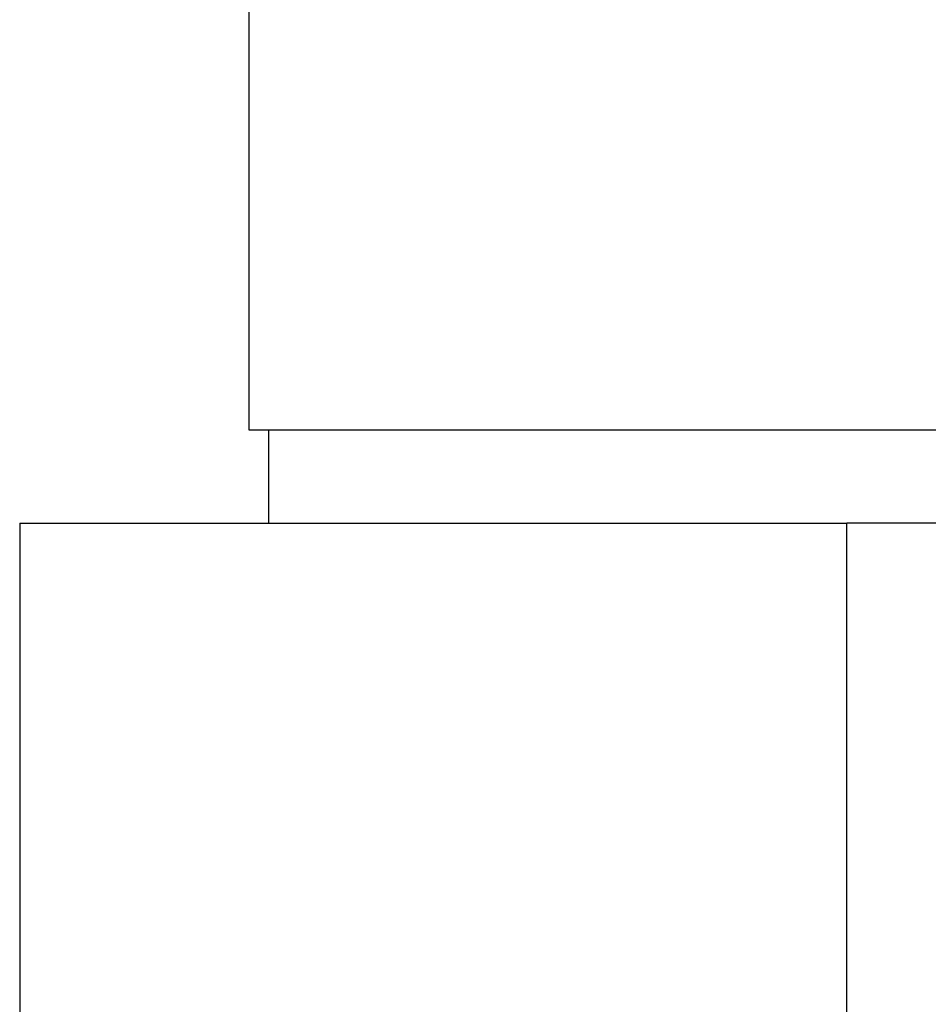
# Model space of a CAD drawing. Extents: x -1.73 to 1.71, y -0.04 to 7.54.
# Tile 2 of 12: x -1.73 to -0.81, y 4.74 to 5.72. Entities that reach past the tile are written whole.
import ezdxf

# ---------------------------------------------------------------- set-up
doc = ezdxf.new("R2010")
doc.units = 0
doc.header["$MEASUREMENT"] = 0
doc.layers.get('0').update_dxf_attribs({"linetype": 'CONTINUOUS'})

msp = doc.modelspace()

# ---------------------------------------------------------------- linework, layer by layer
for p, q in [((-1.495, 6.8225), (-1.495, 5.3125)), ((-1.495, 5.3125), (1.495, 5.3125)), ((-1.475, 5.3125), (-1.475, 5.21875)), ((-1.725, 5.21875), (-0.89443, 5.21875)), ((-1.725, 5.21875), (-1.725, 2.03125)), ((0, 5.21875), (-0.89443, 5.21875)), ((-0.89443, 2.03125), (-0.89443, 5.21875))]:
    msp.add_line(p, q)

doc.saveas('drawing.dxf')
